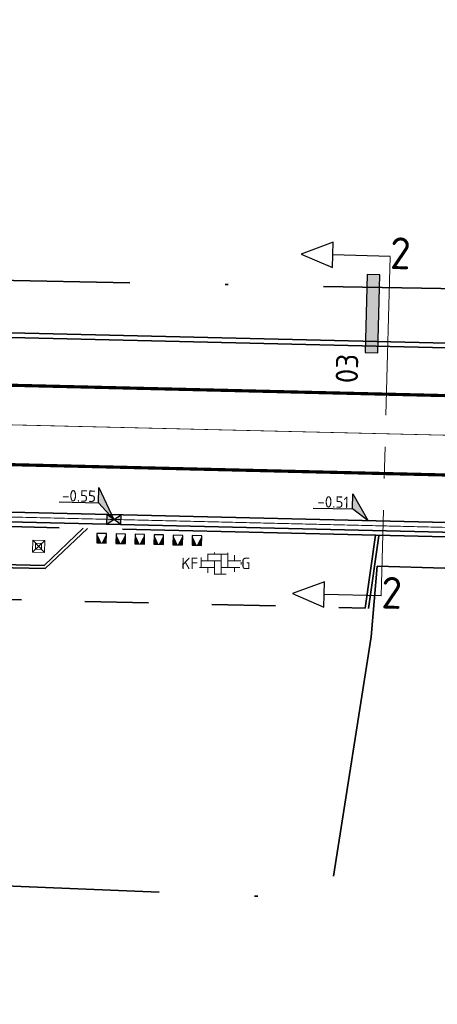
# Model space of a CAD drawing. Header units: metres. Extents: x 0 to 269924, y 0 to 933292.
# Tile 95 of 247: x 133488 to 133501, y 466519 to 466550. Entities that reach past the tile are written whole.
import ezdxf
from ezdxf import colors
from ezdxf.entities.mleader import LeaderData, LeaderLine
from ezdxf.enums import TextEntityAlignment as Align
from ezdxf.math import Vec2, Vec3

# ---------------------------------------------------------------- set-up
doc = ezdxf.new("R2010")
doc.units = ezdxf.units.M
for name, pattern in [('VH-OPSLUITBAND_100X200', [16, 8, -2, 4, -2]), ('VH-OPSLUITBAND_150X250', [24, 16, -2, 4, -2]), ('VW-1-1_STREEP', [2, 1, -1]), ('XX-CENTER', [8, 5, -1, 1, -1]), ('XX-HIDDEN', [4, 2, -2]), ('XX-PROJECTGRENS', [18, 12, -3, 0, -3])]:
    doc.linetypes.add(name, pattern=pattern)
for name, color, linetype, lineweight, true_color in [('B-WE-MO-ONDERZOEK_SLEUF-S', 30, 'Continuous', 25, 0xff7f00), ('N-WE-RI-HWA_KOLK-S', 150, 'Continuous', 25, 0x007fff), ('N-WE-RI-HWA_RIOOLPUT_INSPECTIEPUT_BETON-S', 150, 'Continuous', 25, 0x007fff)]:
    doc.layers.add(name, color=color, linetype=linetype, lineweight=lineweight, true_color=true_color)
for name, color, linetype, lineweight in [('B-WE-VH-VERKEERSTEGEL-S', 7, 'Continuous', 25), ('N-WE-IE-MEUBILAIR_WEGMEUBILAIR_PAAL-S', 7, 'Continuous', 18), ('N-WE-KG-GRENS_PROJECT-G', 7, 'XX-PROJECTGRENS', 35), ('N-WE-VH-GOOT_STRAATBAKSTEEN-G', 170, 'Continuous', 35), ('N-WE-VH-KANTOPSLUITING_OPSLUITBAND_100X200-G', 150, 'VH-OPSLUITBAND_100X200', 35), ('N-WE-VH-KANTOPSLUITING_OPSLUITBAND_150X250-G', 150, 'VH-OPSLUITBAND_150X250', 35), ('N-WE-VH-KANTOPSLUITING_VOORKANTBAND-G', 50, 'Continuous', 35), ('N-WE-VH-MATERIAALGRENS-G', 7, 'XX-HIDDEN', 35), ('N-WE-VH-VERHARDING-T18', 10, 'Continuous', 18), ('N-WE-VH-VERHARDING_BETONSTRAATSTEEN-S', 7, 'Continuous', 18), ('N-WE-VW-MARKERING_LANGS_STREEP_11_010-G', 7, 'VW-1-1_STREEP', 13), ('X-XX-AL-HOOGTELABEL-S', 7, 'Continuous', 25), ('X-XX-AL-VERWIJZING-S', 7, 'Continuous', 25), ('X-XX-AL-VERWIJZING_DOORSNEDE-G', 7, 'XX-CENTER', 18)]:
    doc.layers.add(name, color=color, linetype=linetype, lineweight=lineweight)
doc.layers.add('X-XX-AL-HULPLIJN-G', color=30, linetype='Continuous', lineweight=18, plot=False)
doc.styles.add('NLCS-ISO', font='NLCS-ISO.ttf')
doc.styles.add('NLCS-ISO-M200-T18', font='NLCS-ISO.ttf', dxfattribs={"height": 0.36})

# ---------------------------------------------------------------- blocks, each defined once
blk = doc.blocks.new('*U31')
h = blk.add_hatch(color=252)
h.dxf.hatch_style = 1
h.paths.add_polyline_path([(-3.33, -1), (8.94, -1), (8.94, 1), (-3.33, 1)])
at = {"flags": 128}
blk.add_lwpolyline([(-3.33, -1), (8.94, -1), (8.94, 1), (-3.33, 1)], close=True, dxfattribs=at)
blk = doc.blocks.new('SAL-VERWIJZING_DOORSNEDE_LINKS-SO')
for p, q in [((-9, 2), (-14, 0)), ((-9, -2), (-9, 2)), ((-14, 0), (-9, -2)), ((0, 0), (-9, 0))]:
    blk.add_line(p, q)
at = {"lineweight": 50, "style": 'NLCS-ISO'}
blk.add_attdef('...', text='', height=5, dxfattribs=at).set_placement((0, 0.53), align=Align.MIDDLE_LEFT)
blk = doc.blocks.new('*U516')
for p, q in [((-8.23, 3.26), (-2.12, 2.2)), ((-2.12, 2.2), (-1.71, 4.57)), ((-1.71, 4.57), (0, 0)), ((0, 0), (-2.12, 2.2))]:
    blk.add_line(p, q)
blk.add_solid([(-1.71, 4.57), (0, 0), (-2.12, 2.2)])
at = {"style": 'NLCS-ISO'}
blk.add_attdef('...', text='', height=1.8, rotation=350.1821, dxfattribs=at).set_placement((-5.24, 2.32), align=Align.BOTTOM_CENTER)
blk = doc.blocks.new('*U249')
at = {"layer": 'X-XX-AL-HOOGTELABEL-S', "xscale": 0.2000000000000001, "yscale": 0.2000000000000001, "zscale": 0.2000000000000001, "rotation": 9.817872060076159}
blk.add_blockref('*U516', (0, 0.15), dxfattribs=at).add_auto_attribs({'...': '-0.51'})
blk = doc.blocks.new('*U250')
at = {"layer": 'N-WE-RI-HWA_RIOOLPUT_INSPECTIEPUT_BETON-S', "color": 0, "linetype": 'ByBlock', "lineweight": -2, "transparency": 16777216, "rotation": 358.6348952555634}
blk.add_blockref('*U249', (133498.804, 466534.128), dxfattribs=at)
blk = doc.blocks.new('*U248')
for p, q in [((-1.99, 2.94), (-1.58, 5.31)), ((-1.58, 5.31), (0, 0)), ((-8.1, 4), (-1.99, 2.94)), ((0, 0), (-1.99, 2.94))]:
    blk.add_line(p, q)
blk.add_solid([(-1.58, 5.31), (0, 0), (-1.99, 2.94)])
at = {"style": 'NLCS-ISO'}
blk.add_attdef('...', text='', height=1.8, rotation=350.1821, dxfattribs=at).set_placement((-5.12, 3.06), align=Align.BOTTOM_CENTER)
blk = doc.blocks.new('N-SRI-KOLK_STRAAT_450X300-SO')
h = blk.add_hatch(color=256)
h.dxf.hatch_style = 1
h.paths.add_polyline_path([(0, 0), (-1.125, 0.75), (-1.125, -0.75)])
h.paths.add_polyline_path([(1.125, -0.75), (1.125, 0.75), (0, 0)])
for p, q in [((-1.125, -0.75), (1.125, 0.75)), ((1.125, -0.75), (-1.125, 0.75))]:
    blk.add_line(p, q)
at = {"flags": 128}
blk.add_lwpolyline([(-1.125, -0.75), (1.125, -0.75), (1.125, 0.75), (-1.125, 0.75)], close=True, dxfattribs=at)
blk = doc.blocks.new('SIE-WEG_PAAL_KUNSTSTOF')
for p, q in [((-0.188, 0.188), (0.188, -0.188)), ((0.188, 0.188), (-0.188, -0.188))]:
    blk.add_line(p, q)
at = {"flags": 128}
for points in [[(-0.188, -0.188), (0.188, -0.188), (0.188, 0.188), (-0.188, 0.188)], [(-0.094, 0.094), (0.094, 0.094), (0.094, -0.094), (-0.094, -0.094)]]:
    blk.add_lwpolyline(points, close=True, dxfattribs=at)
blk = doc.blocks.new('SVH-BSS_KEIFORMAAT_ELLEBOOG_KL-SO')
for p, q in [((-0.82, 1.75), (-0.82, 1.44)), ((1.28, 1.67), (1.28, -0.66)), ((-2.92, 0.92), (-2.92, -0.66)), ((-2.92, 0.39), (0.23, 0.39)), ((-1.87, 1.5), (-1.87, 0.39)), ((-1.87, 1.44), (1.28, 1.44)), ((-0.82, 0.39), (-0.82, -1.75)), ((0.23, 1.44), (0.23, -1.71)), ((1.28, 0.39), (3.32, 0.39)), ((2.33, 1.31), (2.33, 0.39)), ((3.38, 0.18), (3.38, -0.18)), ((-3.16, -0.66), (-0.82, -0.66)), ((-1.87, -0.66), (-1.87, -1.5)), ((0.23, -0.66), (3.16, -0.66)), ((2.33, -0.66), (2.33, -1.31)), ((-0.82, -1.71), (1.03, -1.71))]:
    blk.add_line(p, q)
at = {"style": 'NLCS-ISO'}
blk.add_attdef('FORMAAT', text='', height=1.8, dxfattribs=at).set_placement((-3.39, 0), align=Align.MIDDLE_RIGHT)
blk.add_attdef('KLEUR', text='', height=1.8, dxfattribs=at).set_placement((3.39, 0), align=Align.MIDDLE_LEFT)
at = {"style": 'NLCS-ISO', "flags": 1}
blk.add_attdef('FUNCTIE', text='', height=1.8, dxfattribs=at).set_placement((0.12, -3.58), align=Align.MIDDLE_CENTER)
blk = doc.blocks.new('SVH-VERKEERSTEGEL_300X300_HAAIENTAND')
h = blk.add_hatch(color=253)
h.paths.add_polyline_path([(-0.15, -0.3), (-0.15, 0), (0, -0.3)])
h.paths.add_polyline_path([(0, -0.3), (0.15, 0), (0.15, -0.3)])
blk.add_3dface([(-0.15, -0.3), (0.15, -0.3), (0.15, 0), (-0.15, 0)])

msp = doc.modelspace()

# ---------------------------------------------------------------- linework, layer by layer
at = {"layer": 'N-WE-KG-GRENS_PROJECT-G', "flags": 128}
msp.add_lwpolyline([(133942.152, 466524.013), (133955.533, 466522.507), (133956.145, 466521.626), (133962.811, 466521.355), (133963.543, 466522.67), (133965.054, 466522.563), (133965.551, 466521.193), (133981.5, 466520.334), (133981.565, 466520.896), (133982.028, 466520.86), (133994.134, 466520.33), (133994.151, 466519.671), (134009.067, 466519.478), (134013.911, 466519.512), (134027.732, 466519.636), (134028.693, 466519.554), (134034.796, 466519.611), (134050.86, 466519.659), (134068.501, 466520.152), (134071.254, 466520.237), (134077.26, 466520.692), (134094.041, 466522.635), (134101.385, 466523.282), (134101.428, 466523.91), (134128.995, 466527.092), (134141.938, 466528.627), (134148.421, 466529.392), (134148.476, 466529.087), (134157.108, 466530.24), (134157.762, 466530.339), (134157.953, 466529.076), (134163.706, 466529.946), (134172.69, 466531.055), (134201.838, 466535.069), (134202.197, 466534.878), (134203.304, 466535.042), (134208.161, 466535.722), (134214.682, 466536.673), (134215.15, 466536.846), (134235.766, 466539.754), (134239.587, 466540.449), (134251.117, 466542.218), (134251.536, 466542.09), (134264.479, 466543.833), (134264.487, 466544.317), (134273.56, 466545.641), (134273.608, 466545.287), (134285.679, 466546.863), (134299.118, 466548.971), (134309.192, 466550.345), (134329.805, 466553.659), (134341.526, 466555.206), (134346.97, 466556.112), (134351.977, 466556.025), (134358.949, 466556.887), (134359.186, 466557.313), (134365.426, 466557.917), (134389.225, 466560.758), (134395.395, 466561.519), (134400.633, 466562.019), (134418.638, 466563.907), (134426.404, 466566.343), (134432.472, 466567.14), (134437.532, 466567.422), (134444.848, 466568.25), (134448.277, 466568.388), (134484.594, 466572.762), (134486.539, 466572.966), (134490.599, 466573.546), (134498.499, 466574.536), (134514.318, 466576.701), (134542.397, 466581.367), (134546.702, 466582.122), (134551.593, 466582.441), (134551.871, 466583.179), (134557.906, 466584.406), (134558.276, 466584.115), (134567.36, 466586.004), (134582.717, 466588.715), (134583.108, 466588.972), (134590.444, 466590.398), (134630.038, 466598.271), (134633.264, 466598.923), (134632.087, 466604.993), (134646.051, 466607.537), (134647.414, 466607.429), (134666.972, 466611.405), (134675.342, 466617.463), (134674.819, 466607.593), (134696.995, 466610.537), (134702.172, 466611.327), (134706.525, 466612.071), (134709.085, 466612.323), (134712.087, 466612.776), (134715, 466613.203), (134716.349, 466613.229), (134723.364, 466613.968), (134738.981, 466616.639), (134746.062, 466617.28), (134746.09, 466616.641), (134760.121, 466618.861), (134759.993, 466619.829), (134768.446, 466621.137), (134784.615, 466623.738), (134787.541, 466625.072), (134796.772, 466626.479), (134796.899, 466625.715), (134813.878, 466628.545), (134820.226, 466629.584), (134847.68, 466634.234), (134881.79, 466639.204), (134881.926, 466639.532), (134884.43, 466640.009), (134893.797, 466641.711), (134903.085, 466643.328), (134904.138, 466643.527), (134920.265, 466646.374), (134921.332, 466646.578), (134937.367, 466649.518), (134938.501, 466649.708), (134961.555, 466654.096), (134967.764, 466655.262), (134974.722, 466656.563), (134984.23, 466658.491), (134992.023, 466659.998), (134995.809, 466660.766), (135000.442, 466661.693), (135009.695, 466663.648), (135010.659, 466663.869), (135018.832, 466665.618), (135021.92, 466666.314), (135034.093, 466668.943), (135034.161, 466668.769), (135043.8, 466670.832), (135059.084, 466674.02), (135068.771, 466676.078), (135083.089, 466679.034), (135091.902, 466680.993), (135097.488, 466682.166), (135104.831, 466683.651), (135116.534, 466686.231), (135119.892, 466686.792), (135126.3, 466688.013), (135127.347, 466688.196), (135130.448, 466688.891), (135135.602, 466689.887), (135140.19, 466691.518), (135166.592, 466696.94), (135182.368, 466700.724), (135201.902, 466704.748), (135203.941, 466705.082), (135209.867, 466705.957), (135217.801, 466707.782), (135228.821, 466709.933), (135242.391, 466712.598), (135277.698, 466719.723), (135279.457, 466720.111), (135279.55, 466721.578), (135288.178, 466723.073), (135350.963, 466735.305), (135501.986, 466763.685), (135501.162, 466761.839), (135525.132, 466766.833), (135533.639, 466768.672), (135569.042, 466775.188), (135582.767, 466777.378), (135584.022, 466777.634), (135585.675, 466776.264, 0.01918), (135652.451, 466792.01), (135652.891, 466793.457), (135660.981, 466795.919), (135661.574, 466796.074), (135664.481, 466796.836), (135665.946, 466796.651), (135673.558, 466799.328), (135680.977, 466801.739), (135687.276, 466804.201), (135692.547, 466806.295), (135705.432, 466809.743), (135712.094, 466810.706), (135728.145, 466817.035), (135760.285, 466825.832), (135773.458, 466829.179), (135789.116, 466834.08), (135813.029, 466842.892), (135823.352, 466846.718), (135839.426, 466852.91), (135860.96, 466860.89), (135867.928, 466863.26), (135895.199, 466872.784), (135899.312, 466861.8), (135873.359, 466852.082), (135873.188, 466848.843), (135867.814, 466846.669), (135856.104, 466842.036), (135847.253, 466838.505), (135830.033, 466832.514), (135818.854, 466828.652), (135812.865, 466826.949), (135808.959, 466825.804), (135805.053, 466824.658), (135770.731, 466814.307), (135766.971, 466812.016), (135761.879, 466808.079), (135757.591, 466807.133), (135743.839, 466803.566), (135724.075, 466798.35), (135721.275, 466798.229), (135720.422, 466801.401), (135715.133, 466799.834), (135698.553, 466794.754), (135698.279, 466793.693), (135686.038, 466790.352), (135686.038, 466789.248), (135686.038, 466787.562), (135681.985, 466786.092), (135677.719, 466785.319), (135623.458, 466770.711), (135607.41, 466767.662), (135584.355, 466763.142), (135577.091, 466761.475), (135570.47, 466760.803), (135524.714, 466753.103), (135522.642, 466752.878), (135515.666, 466751.661), (135498.388, 466748.218), (135460.498, 466741.759), (135438.515, 466737.953), (135402.134, 466731.048), (135401.842, 466732.671), (135396.111, 466731.637), (135390.927, 466730.659), (135374.008, 466727.423), (135342.463, 466720.896), (135337.831, 466720.249), (135332.781, 466719.412), (135316.41, 466716.549), (135312.764, 466716.512), (135301.04, 466714.003), (135296.667, 466713.077), (135288.078, 466711.338), (135288.031, 466710.414), (135288.066, 466708.643), (135283.612, 466707.738), (135244.114, 466700.084), (135242.59, 466702.114), (135218.779, 466697.088), (135216.4, 466696.736), (135207.126, 466694.996), (135197.842, 466693.22), (135196.987, 466690.777), (135188.214, 466689.009), (135186.218, 466690.919), (135157.953, 466685.339), (135157.545, 466682.623), (135152.388, 466681.564), (135151.517, 466683.806), (135135.729, 466680.62), (135134.464, 466677.149), (135128.184, 466675.854), (135125.788, 466678.571), (135109.606, 466675.114), (135107.871, 466673.543), (135107.871, 466672.134), (135099.469, 466670.442), (135080.265, 466666.625), (135079.406, 466666.151), (135069.61, 466664.202), (135057.638, 466661.759), (135035.803, 466657.155), (135033.723, 466658.689), (135013.618, 466654.679), (135014.198, 466652.086), (135012.612, 466651.731), (135012.176, 466654.16), (134999.525, 466651.581), (134981.058, 466648.065), (134978.74, 466647.609), (134978.586, 466647.723), (134973.29, 466646.777), (134967.912, 466645.754), (134966.071, 466645.409), (134952.75, 466642.776), (134952.592, 466643.577), (134951.246, 466643.315), (134944.955, 466642.097), (134940.872, 466641.345), (134939.907, 466640.789), (134925.329, 466637.906), (134925.171, 466637.877), (134925.333, 466636.966), (134925.553, 466635.733), (134922.159, 466635.157), (134921.983, 466636.201), (134920.712, 466635.973), (134906.644, 466633.431), (134906.509, 466633.768), (134899.927, 466632.517), (134896.041, 466630.574), (134862.297, 466626.202), (134861.423, 466623.924), (134854.723, 466622.819), (134853.222, 466624.597), (134834.721, 466621.381), (134818.755, 466618.638), (134803.128, 466616.182), (134801.097, 466614.744), (134787.48, 466613.242), (134768.983, 466610.888), (134755.14, 466609.258), (134754.957, 466609.237), (134754.786, 466610.217), (134731.872, 466606.359), (134713.4, 466603.055), (134699.607, 466600.717), (134685.428, 466598.156), (134675.878, 466596.194), (134672.276, 466595.656), (134668.91, 466595.016), (134645.926, 466591.058), (134638.577, 466590.001), (134611.474, 466584.899), (134601.717, 466583.131), (134600.6, 466582.901), (134592.762, 466581.44), (134575.118, 466578.109), (134569.726, 466577.127), (134558.057, 466574.923), (134547.369, 466573.132), (134538.23, 466571.522), (134531.355, 466570.551), (134524.272, 466569.346), (134519.026, 466568.326), (134515.39, 466567.719), (134505.384, 466563.341), (134500.986, 466562.643), (134495.881, 466561.909), (134495.823, 466562.312), (134492.204, 466563.642), (134484.398, 466562.518), (134478.905, 466561.786), (134469.843, 466560.533), (134464.536, 466559.742), (134456.919, 466558.745), (134448.033, 466557.687), (134433.208, 466556.61), (134412.104, 466554.577), (134407.553, 466554.101), (134387.467, 466551.741), (134381.785, 466550.955), (134364.962, 466548.659), (134360.191, 466548.481), (134354.944, 466547.628), (134324.113, 466542.837), (134319.685, 466541.923), (134312.466, 466540.844), (134307.061, 466539.9), (134305.527, 466540.739), (134283.993, 466537.831), (134278.004, 466536.268), (134260.392, 466533.941), (134253.899, 466532.65), (134244.867, 466531.618), (134227.961, 466528.835), (134196.876, 466524.748), (134191.294, 466524.652), (134189.441, 466519.487), (134180.543, 466523.251), (134138.079, 466517.961), (134135.279, 466517.668), (134120.646, 466515.791), (134115.858, 466514.998), (134094.415, 466512.788), (134094.483, 466512.133), (134077.905, 466510.692), (134056.132, 466509.19), (134043.898, 466509.02), (134033.049, 466509.242), (134023.923, 466509.529), (134011.048, 466510.262), (134011.12, 466510.989), (133978.031, 466511.971), (133977.492, 466511.386), (133976.525, 466511.415), (133970.93, 466511.61), (133940.859, 466512.853), (133936.339, 466513.04), (133926.354, 466513.566), (133918.767, 466513.929), (133914.845, 466514.016), (133909.555, 466514.279), (133907.78, 466514.373), (133898.183, 466514.701), (133889.291, 466514.99), (133877.411, 466515.387), (133865.169, 466516.189), (133858.598, 466516.511), (133853.557, 466516.784), (133840.824, 466517.534), (133833.647, 466517.757), (133833.706, 466517.421), (133832.853, 466517.458), (133826.979, 466517.575), (133808.076, 466518.296), (133803.308, 466518.179), (133802.56, 466518.555), (133780.072, 466520.153), (133779.6, 466519.291), (133774.066, 466519.538), (133773.735, 466520.559), (133740.527, 466522.642), (133713.376, 466524.159), (133705.703, 466524.636), (133705.709, 466526.266), (133685.059, 466527.583), (133660.563, 466529.253), (133639.129, 466529.346), (133622.453, 466530.286), (133616.388, 466530.543), (133614.494, 466530.624), (133604.393, 466531.597), (133597.464, 466531.465), (133574.3, 466531.955), (133566.695, 466531.543), (133561.32, 466531.616), (133554.142, 466531.627), (133545.309, 466531.719), (133535.509, 466531.795), (133530.483, 466531.897), (133499.098, 466532.845), (133498.91, 466530.624), (133497.604, 466522.359), (133448.566, 466524.379), (133448.421, 466522.59), (133414.567, 466524.034), (133414.497, 466533.241), (133401.904, 466533.723), (133353.812, 466535.745), (133352.26, 466536.139), (133333.107, 466536.524), (133333.343, 466545.829), (133369.152, 466544.714), (133381.325, 466544.396), (133400.699, 466543.637), (133404.005, 466543.551), (133435.456, 466542.61), (133435.456, 466542.277), (133451.526, 466541.628), (133467.883, 466541.235), (133477.659, 466542.034), (133509.103, 466541.442), (133515.138, 466541.284), (133519.939, 466540.992), (133525.525, 466540.798), (133532.518, 466540.097), (133548.147, 466539.778), (133548.297, 466540.601), (133555.22, 466540.722), (133564.265, 466540.558), (133565.06, 466540.188), (133570.074, 466540.025), (133574.07, 466539.875), (133576.623, 466539.795), (133577.163, 466540.007), (133601.21, 466539.677), (133602.809, 466541.635), (133610.483, 466541.448), (133611.878, 466539.353), (133618.8, 466539.154), (133622.331, 466538.943), (133622.362, 466539.485), (133627.247, 466539.274), (133627.305, 466538.709), (133642.487, 466537.733), (133654.92, 466537.235), (133674.71, 466536.649), (133674.766, 466536.962), (133682.638, 466536.639), (133685.084, 466535.631), (133701.924, 466534.36), (133703.6, 466534.856), (133708.504, 466534.396), (133731.895, 466532.391), (133737.992, 466531.942), (133749.854, 466530.901), (133752.15, 466530.77), (133756.921, 466530.655), (133767.535, 466530.109), (133779.853, 466530.016), (133787.77, 466529.934), (133810.905, 466528.967), (133832.384, 466528.238), (133837.192, 466527.837), (133897.841, 466525.036)], format="xyb", close=True, dxfattribs=at)
at = {"layer": 'N-WE-VH-GOOT_STRAATBAKSTEEN-G'}
msp.add_lwpolyline([(133341.192, 466538.034), (133548.299, 466533.099), (133604.484, 466532.752, -0.012398), (133694.641, 466528.294), (133747.111, 466524.328, 0.006097), (133941.572, 466515.108, 0.02139), (134085.33, 466514.138, 0.018724), (134137.889, 466519.445, 0.007401), (134227.449, 466531.463), (134342.22, 466547.549), (134354.896, 466549.127)], format="xyb", dxfattribs=at)
at = {"layer": 'N-WE-VH-KANTOPSLUITING_OPSLUITBAND_100X200-G'}
for points in [[(133432.025, 466535.42), (133433.294, 466534.089), (133488.649, 466532.77), (133489.98, 466534.039)], [(133498.82, 466531.516), (133499.145, 466533.809)]]:
    msp.add_lwpolyline(points, dxfattribs=at)
at = {"layer": 'N-WE-VH-KANTOPSLUITING_OPSLUITBAND_150X250-G', "flags": 128}
for points in [[(133341.341, 466543.682), (133548.384, 466538.749), (133604.571, 466538.402, -0.012406), (133695.064, 466533.928), (133747.492, 466529.966, 0.002963), (133841.891, 466524.897)], [(133395.111, 466536.299), (133548.292, 466532.649), (133604.477, 466532.302, -0.012397), (133694.608, 466527.845), (133747.08, 466523.879, 0.001225), (133786.141, 466521.646)]]:
    msp.add_lwpolyline(points, format="xyb", dxfattribs=at)
at = {"layer": 'N-WE-VH-KANTOPSLUITING_VOORKANTBAND-G', "flags": 128}
msp.add_lwpolyline([(133341.337, 466543.533), (133548.381, 466538.599), (133604.568, 466538.252, -0.012405), (133695.052, 466533.778), (133747.482, 466529.816, 0.002963), (133841.884, 466524.747)], format="xyb", dxfattribs=at)
at = {"layer": 'N-WE-VH-KANTOPSLUITING_VOORKANTBAND-G'}
msp.add_lwpolyline([(133341.191, 466537.734), (133548.294, 466532.799), (133604.479, 466532.452, -0.012398), (133694.619, 466527.995), (133747.091, 466524.029, 0.001225), (133786.149, 466521.795, 0.0011)], format="xyb", dxfattribs=at)
for points in [[(133432.166, 466535.416), (133433.338, 466534.188), (133488.61, 466532.871), (133489.838, 466534.042)], [(133498.721, 466531.53), (133499.046, 466533.823)]]:
    msp.add_lwpolyline(points, dxfattribs=at)
at = {"layer": 'N-WE-VH-MATERIAALGRENS-G'}
msp.add_lwpolyline([(133477.702, 466523.749), (133477.899, 466532.026), (133498.721, 466531.53)], dxfattribs=at)
at = {"layer": 'N-WE-VW-MARKERING_LANGS_STREEP_11_010-G', "ltscale": 5, "const_width": 0.1, "flags": 128}
for points in [[(133341.947, 466542.018), (133548.359, 466537.099), (133604.545, 466536.752, -0.012403), (133694.94, 466532.283), (133747.381, 466528.319, 0.000037), (133748.553, 466528.25)], [(133748.407, 466525.754, -0.000038), (133747.212, 466525.825), (133694.754, 466529.79, 0.0124), (133604.507, 466534.252), (133548.321, 466534.599), (133341.887, 466539.518)]]:
    msp.add_lwpolyline(points, format="xyb", dxfattribs=at)
at = {"layer": 'X-XX-AL-HULPLIJN-G', "flags": 128}
msp.add_lwpolyline([(133341.337, 466543.533), (133548.381, 466538.599), (133604.568, 466538.252, -0.012405), (133695.052, 466533.778), (133747.482, 466529.816, 0.000036), (133748.642, 466529.747, 0.000036)], format="xyb", dxfattribs=at)
at = {"layer": 'X-XX-AL-HULPLIJN-G'}
for points in [[(133341.257, 466540.784), (133548.34, 466535.849), (133604.526, 466535.502, -0.012402), (133694.847, 466531.036), (133747.296, 466527.072, 0.006097), (133941.689, 466517.855, 0.021388), (134085.194, 466516.885, 0.006155), (134102.446, 466518.191, 0.006155)], [(133348.165, 466540.619), (133548.34, 466535.849), (133604.526, 466535.502, -0.012402), (133694.847, 466531.036), (133747.296, 466527.072, 0.000037), (133748.479, 466527.002, 0.000037)], [(133346.847, 466537.75), (133548.297, 466532.949), (133604.481, 466532.602, -0.012398), (133694.63, 466528.144), (133747.101, 466524.179, 0.000968), (133777.966, 466522.398, 0.005129), (133941.566, 466514.958, 0.02139), (134085.337, 466513.988, 0.018724), (134137.908, 466519.296, 0.002454), (134167.645, 466522.987)], [(133346.847, 466537.75), (133548.297, 466532.949), (133604.481, 466532.602, -0.012398), (133694.63, 466528.144)], [(133354.845, 466537.559), (133548.297, 466532.949), (133604.481, 466532.602, -0.012398), (133694.63, 466528.144), (133747.101, 466524.179)]]:
    msp.add_lwpolyline(points, format="xyb", dxfattribs=at)
at = {"layer": 'X-XX-AL-VERWIJZING_DOORSNEDE-G'}
msp.add_lwpolyline([(133499.5, 466542.607), (133499.226, 466531.911)], dxfattribs=at)

# ---------------------------------------------------------------- block references
at = {"layer": 'B-WE-MO-ONDERZOEK_SLEUF-S'}
ref = msp.add_blockref('*U31', (133498.936, 466540.241), dxfattribs=dict(at, xscale=0.2000000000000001, yscale=0.2000000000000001, zscale=0.2000000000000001, rotation=88.55177714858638))
ref.add_attrib('NR', '03', (133498.484, 466538.603), dxfattribs={"layer": '0', "height": 0.7, "rotation": 88.5518, "style": 'NLCS-ISO'})
at = {"layer": 'B-WE-VH-VERKEERSTEGEL-S', "rotation": 358.6348952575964}
for p in [(133490.426, 466533.878), (133491.026, 466533.864), (133491.625, 466533.849), (133492.225, 466533.835), (133492.825, 466533.821), (133493.425, 466533.807)]:
    msp.add_blockref('SVH-VERKEERSTEGEL_300X300_HAAIENTAND', p, dxfattribs=at)
at = {"layer": 'N-WE-IE-MEUBILAIR_WEGMEUBILAIR_PAAL-S', "rotation": 358.6348952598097}
msp.add_blockref('SIE-WEG_PAAL_KUNSTSTOF', (133488.437, 466533.475), dxfattribs=at)
at = {"layer": 'N-WE-RI-HWA_KOLK-S', "xscale": 0.2, "yscale": 0.2, "zscale": 0.2, "rotation": 358.6348952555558}
msp.add_blockref('N-SRI-KOLK_STRAAT_450X300-SO', (133490.806, 466534.319), dxfattribs=at)
at = {"layer": 'N-WE-RI-HWA_RIOOLPUT_INSPECTIEPUT_BETON-S'}
msp.add_blockref('*U250', (0, 0), dxfattribs=at)
at = {"layer": 'N-WE-VH-VERHARDING_BETONSTRAATSTEEN-S', "xscale": 0.2, "yscale": 0.2, "zscale": 0.2, "rotation": 359.9488763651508}
msp.add_blockref('SVH-BSS_KEIFORMAAT_ELLEBOOG_KL-SO', (133494.139, 466532.934), dxfattribs=at).add_auto_attribs({'FORMAAT': 'KF', 'KLEUR': 'G'})
at = {"layer": 'X-XX-AL-HOOGTELABEL-S', "xscale": 0.2, "yscale": 0.2, "zscale": 0.2, "rotation": 8.452767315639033}
msp.add_blockref('*U248', (133490.806, 466534.319), dxfattribs=at).add_auto_attribs({'...': '-0.55'})
at = {"layer": 'X-XX-AL-VERWIJZING-S', "xscale": 0.2, "yscale": 0.2, "zscale": 0.2}
for p, rotation in [((133499.5, 466542.607), 358.5343220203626), ((133499.226, 466531.911), 358.5343220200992)]:
    msp.add_blockref('SAL-VERWIJZING_DOORSNEDE_LINKS-SO', p, dxfattribs=dict(at, rotation=rotation)).add_auto_attribs({'...': '2'})

# ---------------------------------------------------------------- leaders
at = {"layer": 'N-WE-VH-VERHARDING-T18'}
ml = msp.add_multileader_mtext('Standard', dxfattribs=at)
ml.set_content('', color=256, style='NLCS-ISO-M200-T18')
ml.set_leader_properties(color=256, linetype='ByLayer', lineweight=-1)
ml.build(insert=Vec2(0, 0))
ml.multileader.update_dxf_attribs({"has_dogleg": 0, "text_left_attachment_type": 5, "text_right_attachment_type": 5, "dogleg_length": 0.36, "arrow_head_size": 0.36})
ctx = ml.context
ctx.base_point, ctx.char_height, ctx.arrow_head_size, ctx.landing_gap_size, ctx.plane_origin = Vec3(135697.392, 466805.766), 0.36, 0.36, 0.18, Vec3(135695.697, 466805.189)
ctx.left_attachment, ctx.right_attachment = 5, 5
notes = []
notes.append((ctx, [(0, (0, 0, 0), (0, 0), (1, 0), 1, [])]))
ctx.mtext.insert, ctx.mtext.rotation, ctx.mtext.flow_direction = Vec3(135697.572, 466806.126), -0.147529, 5
for ctx, leaders in notes:
    for number, flags, end, landing, length, lines in leaders:
        leader = LeaderData()
        leader.index, (leader.has_last_leader_line, leader.has_dogleg_vector, leader.attachment_direction) = number, flags
        leader.last_leader_point, leader.dogleg_vector, leader.dogleg_length = Vec3(end), Vec3(landing), length
        for number, points, colour, breaks in lines:
            line = LeaderLine()
            line.index, line.vertices, line.color, line.breaks = number, Vec3.list(points), colors.encode_raw_color(colour), breaks
            leader.lines.append(line)
        ctx.leaders.append(leader)

doc.saveas('drawing.dxf')
